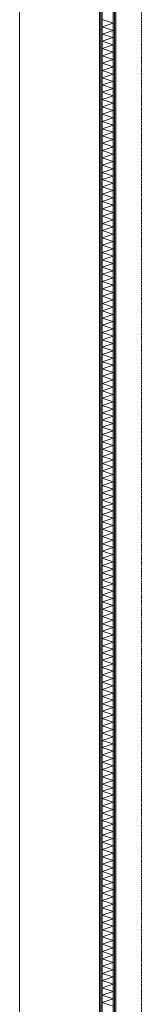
# Model space of a CAD drawing. Extents: x -7314 to 11761, y 144 to 9383.
# Tile 141 of 193: x 4117 to 4229, y 6426 to 7327. Entities that reach past the tile are written whole.
import ezdxf
from ezdxf.xclip import XClip

# ---------------------------------------------------------------- set-up
doc = ezdxf.new("R2010")
doc.units = 0
doc.header["$MEASUREMENT"] = 0
doc.header["$XCLIPFRAME"] = 0
doc.linetypes.add('Krawędzie ukryte', pattern=[68, 48, -20])
doc.linetypes.add('Wipeout_Contour', pattern=[20000, 0, -20000])
for name, color, linetype in [('FORMA - Arch 01 - 220-A Ściany', 7, 'Continuous'), ('FORMA - Arch 01 - 410-K Osie', 7, 'Continuous'), ('FORMA - Arch 04 - Wymiary ogólne', 7, 'Continuous')]:
    doc.layers.add(name, color=color, linetype=linetype)
pattern_1 = [(0, (4185.3, -5972.398), (0, 7.5), [0, -7.5])]

# ---------------------------------------------------------------- blocks, each defined once
blk = doc.blocks.new('*X253')
at = {"layer": 'FORMA - Arch 01 - 220-A Ściany', "color": 7, "linetype": 'Continuous', "lineweight": 5, "ltscale": 0.025}
for p, q in [((4203.12, 7324.27), (4193.12, 7327.6)), ((4193.12, 7320.94), (4203.12, 7324.27)), ((4203.12, 7317.6), (4193.12, 7320.94)), ((4193.12, 7314.27), (4203.12, 7317.6)), ((4203.12, 7310.94), (4193.12, 7314.27)), ((4193.12, 7307.6), (4203.12, 7310.94)), ((4203.12, 7304.27), (4193.12, 7307.6)), ((4193.12, 7300.94), (4203.12, 7304.27)), ((4203.12, 7297.6), (4193.12, 7300.94)), ((4193.12, 7294.27), (4203.12, 7297.6)), ((4203.12, 7290.94), (4193.12, 7294.27)), ((4193.12, 7287.6), (4203.12, 7290.94)), ((4203.12, 7284.27), (4193.12, 7287.6)), ((4193.12, 7280.94), (4203.12, 7284.27)), ((4203.12, 7277.6), (4193.12, 7280.94)), ((4193.12, 7274.27), (4203.12, 7277.6)), ((4203.12, 7270.94), (4193.12, 7274.27)), ((4193.12, 7267.6), (4203.12, 7270.94)), ((4203.12, 7264.27), (4193.12, 7267.6)), ((4193.12, 7260.94), (4203.12, 7264.27)), ((4203.12, 7257.6), (4193.12, 7260.94)), ((4193.12, 7254.27), (4203.12, 7257.6)), ((4203.12, 7250.94), (4193.12, 7254.27)), ((4193.12, 7247.6), (4203.12, 7250.94)), ((4203.12, 7244.27), (4193.12, 7247.6)), ((4193.12, 7240.94), (4203.12, 7244.27)), ((4203.12, 7237.6), (4193.12, 7240.94)), ((4193.12, 7234.27), (4203.12, 7237.6)), ((4203.12, 7230.94), (4193.12, 7234.27)), ((4193.12, 7227.6), (4203.12, 7230.94)), ((4203.12, 7224.27), (4193.12, 7227.6)), ((4193.12, 7220.94), (4203.12, 7224.27)), ((4203.12, 7217.6), (4193.12, 7220.94)), ((4193.12, 7214.27), (4203.12, 7217.6)), ((4203.12, 7210.94), (4193.12, 7214.27)), ((4193.12, 7207.6), (4203.12, 7210.94)), ((4203.12, 7204.27), (4193.12, 7207.6)), ((4193.12, 7200.94), (4203.12, 7204.27)), ((4203.12, 7197.6), (4193.12, 7200.94)), ((4193.12, 7194.27), (4203.12, 7197.6)), ((4203.12, 7190.94), (4193.12, 7194.27)), ((4193.12, 7187.6), (4203.12, 7190.94)), ((4203.12, 7184.27), (4193.12, 7187.6)), ((4193.12, 7180.94), (4203.12, 7184.27)), ((4203.12, 7177.6), (4193.12, 7180.94)), ((4193.12, 7174.27), (4203.12, 7177.6)), ((4203.12, 7170.94), (4193.12, 7174.27)), ((4193.12, 7167.6), (4203.12, 7170.94)), ((4203.12, 7164.27), (4193.12, 7167.6)), ((4193.12, 7160.94), (4203.12, 7164.27)), ((4203.12, 7157.6), (4193.12, 7160.94)), ((4193.12, 7154.27), (4203.12, 7157.6)), ((4203.12, 7150.94), (4193.12, 7154.27)), ((4193.12, 7147.6), (4203.12, 7150.94)), ((4203.12, 7144.27), (4193.12, 7147.6)), ((4193.12, 7140.94), (4203.12, 7144.27)), ((4203.12, 7137.6), (4193.12, 7140.94)), ((4193.12, 7134.27), (4203.12, 7137.6)), ((4203.12, 7130.94), (4193.12, 7134.27)), ((4193.12, 7127.6), (4203.12, 7130.94)), ((4203.12, 7124.27), (4193.12, 7127.6)), ((4193.12, 7120.94), (4203.12, 7124.27)), ((4203.12, 7117.6), (4193.12, 7120.94)), ((4193.12, 7114.27), (4203.12, 7117.6)), ((4203.12, 7110.94), (4193.12, 7114.27)), ((4193.12, 7107.6), (4203.12, 7110.94)), ((4203.12, 7104.27), (4193.12, 7107.6)), ((4193.12, 7100.94), (4203.12, 7104.27)), ((4203.12, 7097.6), (4193.12, 7100.94)), ((4193.12, 7094.27), (4203.12, 7097.6)), ((4203.12, 7090.94), (4193.12, 7094.27)), ((4193.12, 7087.6), (4203.12, 7090.94)), ((4203.12, 7084.27), (4193.12, 7087.6)), ((4193.12, 7080.94), (4203.12, 7084.27)), ((4203.12, 7077.6), (4193.12, 7080.94)), ((4193.12, 7074.27), (4203.12, 7077.6)), ((4203.12, 7070.94), (4193.12, 7074.27)), ((4193.12, 7067.6), (4203.12, 7070.94)), ((4203.12, 7064.27), (4193.12, 7067.6)), ((4193.12, 7060.94), (4203.12, 7064.27)), ((4203.12, 7057.6), (4193.12, 7060.94)), ((4193.12, 7054.27), (4203.12, 7057.6)), ((4203.12, 7050.94), (4193.12, 7054.27)), ((4193.12, 7047.6), (4203.12, 7050.94)), ((4203.12, 7044.27), (4193.12, 7047.6)), ((4193.12, 7040.94), (4203.12, 7044.27)), ((4203.12, 7037.6), (4193.12, 7040.94)), ((4193.12, 7034.27), (4203.12, 7037.6)), ((4203.12, 7030.94), (4193.12, 7034.27)), ((4193.12, 7027.6), (4203.12, 7030.94)), ((4203.12, 7024.27), (4193.12, 7027.6)), ((4193.12, 7020.94), (4203.12, 7024.27)), ((4203.12, 7017.6), (4193.12, 7020.94)), ((4193.12, 7014.27), (4203.12, 7017.6)), ((4203.12, 7010.94), (4193.12, 7014.27)), ((4193.12, 7007.6), (4203.12, 7010.94)), ((4203.12, 7004.27), (4193.12, 7007.6)), ((4193.12, 7000.94), (4203.12, 7004.27)), ((4203.12, 6997.6), (4193.12, 7000.94)), ((4193.12, 6994.27), (4203.12, 6997.6)), ((4203.12, 6990.94), (4193.12, 6994.27)), ((4193.12, 6987.6), (4203.12, 6990.94)), ((4203.12, 6984.27), (4193.12, 6987.6)), ((4193.12, 6980.94), (4203.12, 6984.27)), ((4203.12, 6977.6), (4193.12, 6980.94)), ((4193.12, 6974.27), (4203.12, 6977.6)), ((4203.12, 6970.94), (4193.12, 6974.27)), ((4193.12, 6967.6), (4203.12, 6970.94)), ((4203.12, 6964.27), (4193.12, 6967.6)), ((4193.12, 6960.94), (4203.12, 6964.27)), ((4203.12, 6957.6), (4193.12, 6960.94)), ((4193.12, 6954.27), (4203.12, 6957.6)), ((4203.12, 6950.94), (4193.12, 6954.27)), ((4193.12, 6947.6), (4203.12, 6950.94)), ((4203.12, 6944.27), (4193.12, 6947.6)), ((4193.12, 6940.94), (4203.12, 6944.27)), ((4203.12, 6937.6), (4193.12, 6940.94)), ((4193.12, 6934.27), (4203.12, 6937.6)), ((4203.12, 6930.94), (4193.12, 6934.27)), ((4193.12, 6927.6), (4203.12, 6930.94)), ((4203.12, 6924.27), (4193.12, 6927.6)), ((4193.12, 6920.94), (4203.12, 6924.27)), ((4203.12, 6917.6), (4193.12, 6920.94)), ((4193.12, 6914.27), (4203.12, 6917.6)), ((4203.12, 6910.94), (4193.12, 6914.27)), ((4193.12, 6907.6), (4203.12, 6910.94)), ((4203.12, 6904.27), (4193.12, 6907.6)), ((4193.12, 6900.94), (4203.12, 6904.27)), ((4203.12, 6897.6), (4193.12, 6900.94)), ((4193.12, 6894.27), (4203.12, 6897.6)), ((4203.12, 6890.94), (4193.12, 6894.27)), ((4193.12, 6887.6), (4203.12, 6890.94)), ((4203.12, 6884.27), (4193.12, 6887.6)), ((4193.12, 6880.94), (4203.12, 6884.27)), ((4203.12, 6877.6), (4193.12, 6880.94)), ((4193.12, 6874.27), (4203.12, 6877.6)), ((4203.12, 6870.94), (4193.12, 6874.27)), ((4193.12, 6867.6), (4203.12, 6870.94)), ((4203.12, 6864.27), (4193.12, 6867.6)), ((4193.12, 6860.94), (4203.12, 6864.27)), ((4203.12, 6857.6), (4193.12, 6860.94)), ((4193.12, 6854.27), (4203.12, 6857.6)), ((4203.12, 6850.94), (4193.12, 6854.27)), ((4193.12, 6847.6), (4203.12, 6850.94)), ((4203.12, 6844.27), (4193.12, 6847.6)), ((4193.12, 6840.94), (4203.12, 6844.27)), ((4203.12, 6837.6), (4193.12, 6840.94)), ((4193.12, 6834.27), (4203.12, 6837.6)), ((4203.12, 6830.94), (4193.12, 6834.27)), ((4193.12, 6827.6), (4203.12, 6830.94)), ((4203.12, 6824.27), (4193.12, 6827.6)), ((4193.12, 6820.94), (4203.12, 6824.27)), ((4203.12, 6817.6), (4193.12, 6820.94)), ((4193.12, 6814.27), (4203.12, 6817.6)), ((4203.12, 6810.94), (4193.12, 6814.27)), ((4193.12, 6807.6), (4203.12, 6810.94)), ((4203.12, 6804.27), (4193.12, 6807.6)), ((4193.12, 6800.94), (4203.12, 6804.27)), ((4203.12, 6797.6), (4193.12, 6800.94)), ((4193.12, 6794.27), (4203.12, 6797.6)), ((4203.12, 6790.94), (4193.12, 6794.27)), ((4193.12, 6787.6), (4203.12, 6790.94)), ((4203.12, 6784.27), (4193.12, 6787.6)), ((4193.12, 6780.94), (4203.12, 6784.27)), ((4203.12, 6777.6), (4193.12, 6780.94)), ((4193.12, 6774.27), (4203.12, 6777.6)), ((4203.12, 6770.94), (4193.12, 6774.27)), ((4193.12, 6767.6), (4203.12, 6770.94)), ((4203.12, 6764.27), (4193.12, 6767.6)), ((4193.12, 6760.94), (4203.12, 6764.27)), ((4203.12, 6757.6), (4193.12, 6760.94)), ((4193.12, 6754.27), (4203.12, 6757.6)), ((4203.12, 6750.94), (4193.12, 6754.27)), ((4193.12, 6747.6), (4203.12, 6750.94)), ((4203.12, 6744.27), (4193.12, 6747.6)), ((4193.12, 6740.94), (4203.12, 6744.27)), ((4203.12, 6737.6), (4193.12, 6740.94)), ((4193.12, 6734.27), (4203.12, 6737.6)), ((4203.12, 6730.94), (4193.12, 6734.27)), ((4193.12, 6727.6), (4203.12, 6730.94)), ((4203.12, 6724.27), (4193.12, 6727.6)), ((4193.12, 6720.94), (4203.12, 6724.27)), ((4203.12, 6717.6), (4193.12, 6720.94)), ((4193.12, 6714.27), (4203.12, 6717.6)), ((4203.12, 6710.94), (4193.12, 6714.27)), ((4193.12, 6707.6), (4203.12, 6710.94)), ((4203.12, 6704.27), (4193.12, 6707.6)), ((4193.12, 6700.94), (4203.12, 6704.27)), ((4203.12, 6697.6), (4193.12, 6700.94)), ((4193.12, 6694.27), (4203.12, 6697.6)), ((4203.12, 6690.94), (4193.12, 6694.27)), ((4193.12, 6687.6), (4203.12, 6690.94)), ((4203.12, 6684.27), (4193.12, 6687.6)), ((4193.12, 6680.94), (4203.12, 6684.27)), ((4203.12, 6677.6), (4193.12, 6680.94)), ((4193.12, 6674.27), (4203.12, 6677.6)), ((4203.12, 6670.94), (4193.12, 6674.27)), ((4193.12, 6667.6), (4203.12, 6670.94)), ((4203.12, 6664.27), (4193.12, 6667.6)), ((4193.12, 6660.94), (4203.12, 6664.27)), ((4203.12, 6657.6), (4193.12, 6660.94)), ((4193.12, 6654.27), (4203.12, 6657.6)), ((4203.12, 6650.94), (4193.12, 6654.27)), ((4193.12, 6647.6), (4203.12, 6650.94)), ((4203.12, 6644.27), (4193.12, 6647.6)), ((4193.12, 6640.94), (4203.12, 6644.27)), ((4203.12, 6637.6), (4193.12, 6640.94)), ((4193.12, 6634.27), (4203.12, 6637.6)), ((4203.12, 6630.94), (4193.12, 6634.27)), ((4193.12, 6627.6), (4203.12, 6630.94)), ((4203.12, 6624.27), (4193.12, 6627.6)), ((4193.12, 6620.94), (4203.12, 6624.27)), ((4203.12, 6617.6), (4193.12, 6620.94)), ((4193.12, 6614.27), (4203.12, 6617.6)), ((4203.12, 6610.94), (4193.12, 6614.27)), ((4193.12, 6607.6), (4203.12, 6610.94)), ((4203.12, 6604.27), (4193.12, 6607.6)), ((4193.12, 6600.94), (4203.12, 6604.27)), ((4203.12, 6597.6), (4193.12, 6600.94)), ((4193.12, 6594.27), (4203.12, 6597.6)), ((4203.12, 6590.94), (4193.12, 6594.27)), ((4193.12, 6587.6), (4203.12, 6590.94)), ((4203.12, 6584.27), (4193.12, 6587.6)), ((4193.12, 6580.94), (4203.12, 6584.27)), ((4203.12, 6577.6), (4193.12, 6580.94)), ((4193.12, 6574.27), (4203.12, 6577.6)), ((4203.12, 6570.94), (4193.12, 6574.27)), ((4193.12, 6567.6), (4203.12, 6570.94)), ((4203.12, 6564.27), (4193.12, 6567.6)), ((4193.12, 6560.94), (4203.12, 6564.27)), ((4203.12, 6557.6), (4193.12, 6560.94)), ((4193.12, 6554.27), (4203.12, 6557.6)), ((4203.12, 6550.94), (4193.12, 6554.27)), ((4193.12, 6547.6), (4203.12, 6550.94)), ((4203.12, 6544.27), (4193.12, 6547.6)), ((4193.12, 6540.94), (4203.12, 6544.27)), ((4203.12, 6537.6), (4193.12, 6540.94)), ((4193.12, 6534.27), (4203.12, 6537.6)), ((4203.12, 6530.94), (4193.12, 6534.27)), ((4193.12, 6527.6), (4203.12, 6530.94)), ((4203.12, 6524.27), (4193.12, 6527.6)), ((4193.12, 6520.94), (4203.12, 6524.27)), ((4203.12, 6517.6), (4193.12, 6520.94)), ((4193.12, 6514.27), (4203.12, 6517.6)), ((4203.12, 6510.94), (4193.12, 6514.27)), ((4193.12, 6507.6), (4203.12, 6510.94)), ((4203.12, 6504.27), (4193.12, 6507.6)), ((4193.12, 6500.94), (4203.12, 6504.27)), ((4203.12, 6497.6), (4193.12, 6500.94)), ((4193.12, 6494.27), (4203.12, 6497.6)), ((4203.12, 6490.94), (4193.12, 6494.27)), ((4193.12, 6487.6), (4203.12, 6490.94)), ((4203.12, 6484.27), (4193.12, 6487.6)), ((4193.12, 6480.94), (4203.12, 6484.27)), ((4203.12, 6477.6), (4193.12, 6480.94)), ((4193.12, 6474.27), (4203.12, 6477.6)), ((4203.12, 6470.94), (4193.12, 6474.27)), ((4193.12, 6467.6), (4203.12, 6470.94)), ((4203.12, 6464.27), (4193.12, 6467.6)), ((4193.12, 6460.94), (4203.12, 6464.27)), ((4203.12, 6457.6), (4193.12, 6460.94)), ((4193.12, 6454.27), (4203.12, 6457.6)), ((4203.12, 6450.94), (4193.12, 6454.27)), ((4193.12, 6447.6), (4203.12, 6450.94)), ((4203.12, 6444.27), (4193.12, 6447.6)), ((4193.12, 6440.94), (4203.12, 6444.27)), ((4203.12, 6437.6), (4193.12, 6440.94)), ((4193.12, 6434.27), (4203.12, 6437.6)), ((4203.12, 6430.94), (4193.12, 6434.27)), ((4193.12, 6427.6), (4203.12, 6430.94)), ((4203.12, 6424.27), (4193.12, 6427.6))]:
    blk.add_line(p, q, dxfattribs=at)
blk = doc.blocks.new('Rysunek_1_1', base_point=(4185.3, -5972.4))
at = {"layer": 'FORMA - Arch 01 - 410-K Osie', "color": 7, "linetype": 'Krawędzie ukryte', "lineweight": 13, "ltscale": 0.025}
blk.add_line((4229.04, 5890.7), (4229.04, 8978.35), dxfattribs=at)
at = {"layer": 'FORMA - Arch 04 - Wymiary ogólne', "color": 154, "linetype": 'Continuous', "lineweight": 13, "ltscale": 0.025}
blk.add_line((4117.41, 6001.9), (4117.41, 8756.9), dxfattribs=at)
at = {"color": 254, "linetype": 'Wipeout_Contour', "lineweight": 0, "ltscale": 34057.259102}
blk.add_wipeout([(4190.62, 8756.9), (4190.62, 6001.9), (4191.87, 6001.9), (4191.87, 8756.9)], dxfattribs=at).dxf.layer = 'FORMA - Arch 01 - 220-A Ściany'
at = {"color": 254, "linetype": 'Wipeout_Contour', "lineweight": 0, "ltscale": 33777.637637}
blk.add_wipeout([(4204.37, 8586.15), (4204.37, 6001.9), (4205.62, 6001.9), (4205.62, 8586.15)], dxfattribs=at).dxf.layer = 'FORMA - Arch 01 - 220-A Ściany'
at = {"layer": 'FORMA - Arch 01 - 220-A Ściany', "linetype": 'Continuous', "lineweight": 5}
h = blk.add_hatch(dxfattribs=at)
h.set_pattern_fill('Gips_0001', style=0, pattern_type=2)
h.set_pattern_definition(pattern_1)
h.paths.add_polyline_path([(4190.62, 8756.9), (4190.62, 6001.9), (4191.87, 6001.9), (4191.87, 8756.9)])
h = blk.add_hatch(dxfattribs=at)
h.set_pattern_fill('Gips_0001', style=0, pattern_type=2)
h.set_pattern_definition(pattern_1)
h.paths.add_polyline_path([(4204.37, 8586.15), (4204.37, 6001.9), (4205.62, 6001.9), (4205.62, 8586.15)])
at = {"color": 254, "linetype": 'Wipeout_Contour', "lineweight": 0, "ltscale": 34059.770011}
blk.add_wipeout([(4191.87, 8756.9), (4191.87, 6001.9), (4193.12, 6001.9), (4193.12, 8756.9)], dxfattribs=at).dxf.layer = 'FORMA - Arch 01 - 220-A Ściany'
at = {"color": 254, "linetype": 'Wipeout_Contour', "lineweight": 0, "ltscale": 33777.349171}
blk.add_wipeout([(4203.12, 8587.4), (4203.12, 6001.9), (4204.37, 6001.9), (4204.37, 8587.4)], dxfattribs=at).dxf.layer = 'FORMA - Arch 01 - 220-A Ściany'
at = {"layer": 'FORMA - Arch 01 - 220-A Ściany', "linetype": 'Continuous', "lineweight": 5}
h = blk.add_hatch(dxfattribs=at)
h.set_pattern_fill('Gips_0001', style=0, pattern_type=2)
h.set_pattern_definition(pattern_1)
h.paths.add_polyline_path([(4191.87, 8756.9), (4191.87, 6001.9), (4193.12, 6001.9), (4193.12, 8756.9)])
h = blk.add_hatch(dxfattribs=at)
h.set_pattern_fill('Gips_0001', style=0, pattern_type=2)
h.set_pattern_definition(pattern_1)
h.paths.add_polyline_path([(4203.12, 8587.4), (4203.12, 6001.9), (4204.37, 6001.9), (4204.37, 8587.4)])
at = {"color": 254, "linetype": 'Wipeout_Contour', "lineweight": 0, "ltscale": 33768.204376}
blk.add_wipeout([(4193.12, 8588.65), (4193.12, 6001.9), (4203.12, 6001.9), (4203.12, 8588.65)], dxfattribs=at).dxf.layer = 'FORMA - Arch 01 - 220-A Ściany'
at = {"layer": 'FORMA - Arch 01 - 220-A Ściany', "color": 7, "linetype": 'Continuous', "lineweight": 13, "ltscale": 0.025}
for p, q in [((4191.87, 8756.9), (4191.87, 6001.9)), ((4193.12, 8588.65), (4193.12, 6001.9)), ((4203.12, 6001.9), (4203.12, 8588.65)), ((4204.37, 6001.9), (4204.37, 8587.4))]:
    blk.add_line(p, q, dxfattribs=at)
at = {"layer": 'FORMA - Arch 01 - 220-A Ściany', "color": 7, "linetype": 'Continuous', "lineweight": 15, "ltscale": 0.025, "flags": 128}
for points in [[(4190.62, 8756.9), (4190.62, 6001.9)], [(4205.62, 6001.9), (4205.62, 8586.15)]]:
    blk.add_lwpolyline(points, dxfattribs=at)
at = {"color": 7, "linetype": 'Continuous', "lineweight": 13, "ltscale": 0.025}
blk.add_blockref('*X253', (0, 0), dxfattribs=at)

msp = doc.modelspace()

# ---------------------------------------------------------------- block references
at = {"lineweight": 20}
ref = msp.add_blockref('Rysunek_1_1', (4185.29965, -5972.39804), dxfattribs=at)
XClip(ref).set_block_clipping_path([(254.0251470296, 246.5573808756), (9689.7973583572, 9358.9497337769)])

doc.saveas('drawing.dxf')
